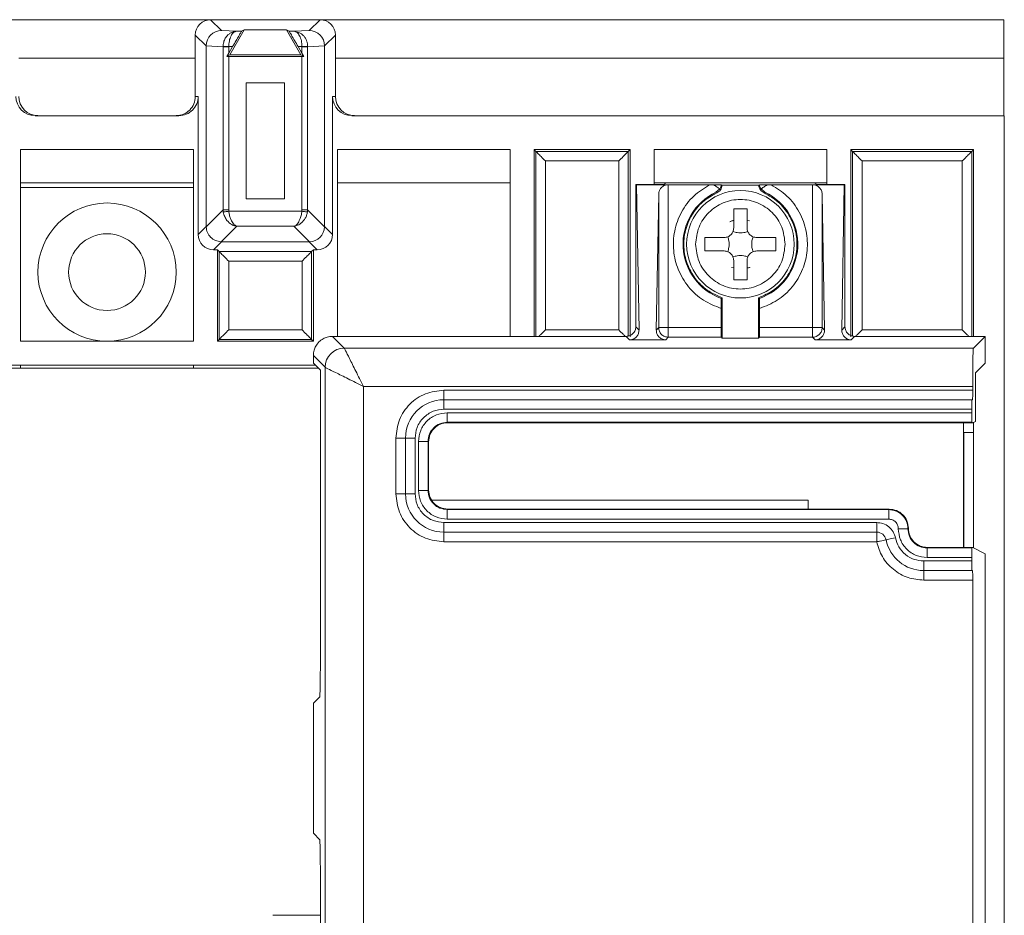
# Model space of a CAD drawing. Header units: millimetres. Extents: x -85 to 520, y 111 to 242.
# Tile 36 of 36: x 469 to 520, y 181 to 228. Entities that reach past the tile are written whole.
import ezdxf

# ---------------------------------------------------------------- set-up
doc = ezdxf.new("R2010")
doc.units = ezdxf.units.MM

msp = doc.modelspace()

# ---------------------------------------------------------------- linework, layer by layer
at = {"color": 7, "linetype": 'Continuous', "lineweight": 15}
for p, q in [((468.215, 227.616), (479.015, 227.616)), ((479.58, 227.051), (479.015, 227.616)), ((484.715, 227.616), (479.015, 227.616)), ((484.151, 227.051), (484.715, 227.616)), ((484.715, 227.616), (520.346, 227.616)), ((520.346, 225.615), (520.346, 227.616)), ((478.78, 226.251), (478.215, 226.816)), ((478.215, 226.816), (478.215, 225.615)), ((479.58, 227.051), (480.373, 227.013)), ((480.012, 225.79), (480.762, 227.09)), ((480.373, 227.013), (480.628, 227.013)), ((480.628, 227.013), (480.762, 227.09)), ((480.762, 227.09), (482.968, 227.09)), ((483.719, 225.79), (482.968, 227.09)), ((482.968, 227.09), (483.102, 227.013)), ((483.102, 227.013), (483.357, 227.013)), ((483.357, 227.013), (484.151, 227.051)), ((483.517, 226.954), (483.357, 227.013)), ((483.357, 227.013), (483.617, 226.955)), ((485.515, 226.816), (484.95, 226.251)), ((485.515, 225.615), (485.515, 226.816)), ((479.663, 226.209), (478.78, 226.251)), ((478.78, 216.846), (478.78, 226.251)), ((484.95, 226.251), (484.068, 226.209)), ((484.95, 226.251), (484.95, 216.846)), ((479.663, 226.215), (479.663, 226.209)), ((479.663, 217.714), (479.663, 226.209)), ((479.958, 226.209), (479.663, 226.209)), ((479.865, 225.706), (479.958, 225.866)), ((480.012, 225.79), (479.865, 225.706)), ((479.958, 226.213), (480.158, 226.213)), ((479.958, 225.866), (480.158, 226.213)), ((479.958, 226.209), (479.958, 226.213)), ((479.958, 225.866), (479.958, 226.209)), ((483.719, 225.79), (480.012, 225.79)), ((483.572, 226.213), (483.773, 226.213)), ((483.572, 226.213), (483.773, 225.866)), ((483.865, 225.706), (483.719, 225.79)), ((483.773, 226.213), (483.773, 226.209)), ((483.773, 226.209), (483.773, 225.866)), ((484.068, 226.209), (483.773, 226.209)), ((483.773, 225.866), (483.865, 225.706)), ((484.068, 226.209), (484.068, 226.215)), ((484.068, 226.209), (484.068, 217.714)), ((469.015, 225.615), (478.215, 225.615)), ((478.215, 223.616), (478.215, 225.615)), ((479.958, 225.706), (479.865, 225.706)), ((479.958, 217.714), (479.958, 225.706)), ((479.958, 225.706), (483.773, 225.706)), ((483.773, 225.706), (483.773, 217.714)), ((483.865, 225.706), (483.773, 225.706)), ((485.515, 225.615), (485.515, 223.616)), ((485.515, 225.615), (520.346, 225.615)), ((520.346, 222.615), (520.346, 225.615)), ((480.862, 224.324), (482.868, 224.324)), ((480.862, 218.281), (480.862, 224.324)), ((482.868, 224.324), (482.868, 218.281)), ((478.215, 223.616), (478.364, 223.616)), ((478.364, 223.616), (478.364, 216.429)), ((485.367, 216.429), (485.367, 223.616)), ((485.367, 223.616), (485.515, 223.616)), ((469.867, 222.615), (477.364, 222.615)), ((520.365, 222.615), (486.367, 222.615)), ((520.365, 222.615), (520.365, 119.616)), ((478.115, 220.846), (469.115, 220.846)), ((469.115, 220.846), (469.115, 210.866)), ((478.115, 210.866), (478.115, 220.846)), ((485.615, 220.846), (485.615, 211.117)), ((494.615, 220.846), (485.615, 220.846)), ((494.615, 211.117), (494.615, 220.846)), ((495.865, 220.846), (495.865, 211.117)), ((495.865, 220.846), (495.954, 220.756)), ((500.865, 220.846), (495.865, 220.846)), ((500.776, 220.756), (495.954, 220.756)), ((500.865, 220.846), (500.776, 220.756)), ((500.865, 211.091), (500.865, 220.846)), ((502.115, 220.846), (502.115, 219.035)), ((511.115, 220.846), (502.115, 220.846)), ((511.115, 219.035), (511.115, 220.846)), ((512.365, 220.846), (512.365, 211.091)), ((512.365, 220.846), (512.454, 220.756)), ((518.765, 220.846), (512.365, 220.846)), ((518.676, 220.756), (512.454, 220.756)), ((518.765, 220.846), (518.676, 220.756)), ((518.765, 211.117), (518.765, 220.846)), ((496.454, 220.256), (496.454, 211.455)), ((500.276, 220.256), (496.454, 220.256)), ((500.276, 211.455), (500.276, 220.256)), ((518.176, 220.256), (512.954, 220.256)), ((512.954, 220.256), (512.954, 211.455)), ((518.176, 211.455), (518.176, 220.256)), ((469.115, 219.113), (478.115, 219.113)), ((494.615, 219.113), (485.615, 219.113)), ((511.115, 219.113), (502.115, 219.113)), ((502.773, 219.113), (502.615, 219.035)), ((510.615, 219.035), (510.457, 219.113)), ((469.115, 218.866), (478.115, 218.866)), ((501.165, 219.035), (501.165, 211.617)), ((501.2, 219.017), (501.165, 219.035)), ((502.615, 219.035), (501.165, 219.035)), ((501.334, 211.448), (501.2, 219.017)), ((501.2, 219.017), (502.857, 219.017)), ((502.857, 219.017), (505.009, 219.017)), ((502.857, 219.017), (502.857, 211.574)), ((505.009, 219.017), (505.213, 219.017)), ((505.341, 218.623), (505.538, 218.8)), ((505.38, 218.594), (505.341, 218.623)), ((505.624, 219.013), (505.668, 218.991)), ((505.668, 218.991), (507.563, 218.991)), ((507.563, 218.991), (507.607, 219.013)), ((507.89, 218.623), (507.693, 218.8)), ((507.89, 218.623), (507.85, 218.594)), ((508.018, 219.017), (508.221, 219.017)), ((508.221, 219.017), (510.374, 219.017)), ((510.374, 219.017), (512.03, 219.017)), ((510.374, 211.574), (510.374, 219.017)), ((512.065, 219.035), (510.615, 219.035)), ((512.03, 219.017), (511.897, 211.448)), ((512.03, 219.017), (512.065, 219.035)), ((512.065, 211.617), (512.065, 219.035)), ((482.868, 218.281), (480.862, 218.281)), ((502.357, 218.532), (502.231, 211.448)), ((502.357, 211.574), (502.357, 218.532)), ((510.999, 211.448), (510.874, 218.532)), ((510.874, 218.532), (510.874, 211.574)), ((478.781, 216.832), (479.663, 217.714)), ((479.663, 217.714), (479.958, 217.714)), ((479.673, 217.594), (479.663, 217.714)), ((479.963, 217.639), (479.958, 217.714)), ((483.767, 217.639), (479.963, 217.639)), ((483.773, 217.714), (483.767, 217.639)), ((483.773, 217.714), (484.068, 217.714)), ((484.068, 217.714), (484.057, 217.594)), ((484.068, 217.714), (484.95, 216.832)), ((506.265, 217.767), (506.965, 217.767)), ((506.265, 216.767), (506.265, 217.767)), ((506.965, 217.767), (506.965, 216.767)), ((506.074, 217.099), (506.26, 217.168)), ((506.965, 217.15), (507.081, 217.128)), ((478.364, 216.429), (478.78, 216.846)), ((478.781, 216.832), (478.78, 216.846)), ((480.373, 216.852), (479.567, 216.046)), ((483.357, 216.852), (480.373, 216.852)), ((483.357, 216.852), (484.163, 216.046)), ((484.95, 216.846), (485.367, 216.429)), ((479.58, 216.046), (479.164, 215.629)), ((479.58, 216.046), (479.567, 216.046)), ((484.15, 216.046), (479.58, 216.046)), ((484.15, 216.046), (484.163, 216.046)), ((484.15, 216.046), (484.567, 215.629)), ((504.76, 215.917), (504.765, 216.267)), ((504.765, 216.267), (505.765, 216.267)), ((507.465, 216.267), (508.465, 216.267)), ((508.465, 216.267), (508.47, 215.917)), ((479.164, 215.629), (479.365, 215.629)), ((479.365, 215.629), (479.454, 215.538)), ((479.365, 215.629), (479.365, 210.866)), ((479.454, 215.538), (484.276, 215.538)), ((479.454, 215.538), (479.454, 210.955)), ((484.276, 215.538), (484.365, 215.629)), ((484.276, 210.955), (484.276, 215.538)), ((484.365, 215.629), (484.567, 215.629)), ((484.365, 210.866), (484.365, 215.629)), ((504.765, 215.567), (504.76, 215.917)), ((505.765, 215.567), (504.765, 215.567)), ((508.465, 215.567), (507.465, 215.567)), ((508.47, 215.917), (508.465, 215.567)), ((479.954, 215.038), (479.954, 211.455)), ((483.776, 215.038), (479.954, 215.038)), ((483.776, 211.455), (483.776, 215.038)), ((506.265, 214.067), (506.265, 215.067)), ((506.965, 215.067), (506.965, 214.067)), ((506.265, 214.684), (506.15, 214.706)), ((506.965, 214.067), (506.265, 214.067)), ((505.668, 213.126), (505.624, 213.095)), ((505.668, 211.03), (505.668, 213.126)), ((507.563, 211.03), (507.563, 213.126)), ((507.607, 213.095), (507.563, 213.126)), ((505.615, 212.572), (505.615, 211.574)), ((507.615, 211.574), (507.615, 212.572)), ((479.954, 211.455), (483.776, 211.455)), ((496.454, 211.455), (500.276, 211.455)), ((501.165, 211.617), (501.334, 211.448)), ((502.231, 211.448), (502.357, 211.574)), ((502.857, 211.574), (505.615, 211.574)), ((507.615, 211.574), (510.374, 211.574)), ((510.874, 211.574), (510.999, 211.448)), ((511.897, 211.448), (512.065, 211.617)), ((512.954, 211.455), (518.176, 211.455)), ((469.115, 210.866), (478.115, 210.866)), ((479.365, 210.866), (479.454, 210.955)), ((479.365, 210.866), (484.365, 210.866)), ((479.454, 210.955), (484.276, 210.955)), ((484.365, 210.866), (484.276, 210.955)), ((485.977, 210.506), (485.365, 211.117)), ((485.365, 211.117), (500.665, 211.117)), ((500.843, 210.939), (500.665, 211.117)), ((502.722, 210.939), (500.843, 210.939)), ((502.857, 211.074), (502.722, 210.939)), ((502.857, 211.074), (502.857, 211.223)), ((505.624, 211.074), (502.857, 211.074)), ((505.668, 211.03), (505.624, 211.074)), ((507.563, 211.03), (505.668, 211.03)), ((507.607, 211.074), (507.563, 211.03)), ((510.374, 211.074), (507.607, 211.074)), ((510.508, 210.939), (510.374, 211.074)), ((512.387, 210.939), (510.508, 210.939)), ((512.565, 211.117), (512.387, 210.939)), ((512.565, 211.117), (519.365, 211.117)), ((518.754, 210.506), (519.365, 211.117)), ((519.365, 209.728), (519.365, 211.117)), ((485.977, 210.506), (518.754, 210.506)), ((484.977, 209.506), (484.365, 210.117)), ((484.365, 209.728), (484.365, 210.117)), ((484.628, 209.466), (-82.554, 209.466)), ((484.478, 209.616), (465.365, 209.616)), ((469.115, 209.466), (469.115, 209.616)), ((478.115, 209.616), (478.115, 209.466)), ((484.732, 209.361), (484.365, 209.728)), ((484.732, 209.361), (484.732, 194.338)), ((484.977, 132.728), (484.977, 209.506)), ((519.365, 209.728), (518.859, 209.222)), ((518.859, 209.222), (518.859, 206.687)), ((486.976, 208.506), (486.976, 133.728)), ((518.719, 208.506), (486.976, 208.506)), ((491.165, 207.817), (491.165, 208.317)), ((491.165, 208.317), (518.719, 208.317)), ((518.719, 208.317), (518.719, 208.506)), ((491.165, 207.817), (518.676, 207.817)), ((491.165, 207.817), (491.165, 207.317)), ((518.676, 207.817), (518.711, 207.817)), ((491.165, 207.317), (518.667, 207.317)), ((518.667, 207.139), (518.667, 207.317)), ((491.343, 207.139), (491.343, 206.639)), ((518.667, 207.139), (491.343, 207.139)), ((491.343, 206.639), (518.676, 206.639)), ((491.365, 206.617), (491.343, 206.639)), ((518.719, 206.617), (491.365, 206.617)), ((518.246, 200.117), (518.246, 206.617)), ((518.719, 206.617), (518.676, 206.639)), ((518.859, 206.687), (518.719, 206.617)), ((518.765, 200.094), (518.765, 206.64)), ((488.665, 202.917), (488.665, 205.817)), ((489.165, 205.817), (488.665, 205.817)), ((489.165, 205.817), (489.165, 202.917)), ((489.165, 205.817), (489.665, 205.817)), ((489.665, 205.817), (489.665, 202.917)), ((518.246, 206.116), (518.765, 206.116)), ((489.843, 203.095), (489.843, 205.639)), ((490.343, 203.095), (490.343, 205.639)), ((490.365, 205.617), (490.343, 205.639)), ((490.365, 203.117), (490.365, 205.617)), ((489.165, 202.917), (488.665, 202.917)), ((489.665, 202.917), (489.165, 202.917)), ((489.843, 203.095), (490.343, 203.095)), ((490.343, 203.095), (490.365, 203.117)), ((510.146, 202.586), (490.541, 202.586)), ((510.146, 202.117), (510.146, 202.586)), ((491.343, 202.095), (491.365, 202.117)), ((491.343, 201.595), (491.343, 202.095)), ((514.343, 202.095), (491.343, 202.095)), ((514.365, 202.117), (491.365, 202.117)), ((514.365, 202.117), (514.343, 202.095)), ((514.343, 201.595), (514.343, 202.095)), ((491.165, 201.417), (513.716, 201.417)), ((491.165, 201.417), (491.165, 200.917)), ((514.343, 201.595), (491.343, 201.595)), ((513.716, 201.417), (513.716, 200.917)), ((515.343, 201.095), (515.365, 201.117)), ((491.165, 200.917), (513.716, 200.917)), ((491.165, 200.917), (491.165, 200.417)), ((513.716, 200.417), (491.165, 200.417)), ((516.343, 200.095), (516.365, 200.117)), ((516.343, 200.095), (516.343, 199.595)), ((518.676, 200.095), (516.343, 200.095)), ((518.719, 200.117), (516.365, 200.117)), ((518.676, 200.095), (518.719, 200.117)), ((519.365, 199.794), (518.719, 200.117)), ((518.667, 199.595), (516.343, 199.595)), ((518.667, 199.417), (518.667, 199.595)), ((519.365, 176.64), (519.365, 199.794)), ((516.165, 199.417), (518.667, 199.417)), ((516.165, 199.417), (516.165, 198.917)), ((516.165, 198.917), (518.676, 198.917)), ((516.165, 198.417), (516.165, 198.917)), ((518.711, 198.917), (518.676, 198.917)), ((518.719, 198.417), (516.165, 198.417)), ((518.719, 178.017), (518.719, 198.417)), ((484.697, 192.338), (484.365, 192.006)), ((484.365, 192.006), (484.365, 185.228)), ((484.365, 185.228), (484.697, 184.896)), ((484.732, 182.896), (484.732, 132.873)), ((484.732, 180.956), (482.246, 180.956))]:
    msp.add_line(p, q, dxfattribs=at)
at = {"color": 8, "linetype": 'Continuous', "lineweight": 15}
for p, q in [((495.954, 220.756), (495.954, 211.117)), ((500.776, 211.139), (500.776, 220.756)), ((512.454, 220.756), (512.454, 211.139)), ((518.676, 211.117), (518.676, 220.756)), ((518.265, 206.116), (518.265, 200.117))]:
    msp.add_line(p, q, dxfattribs=at)
at = {"color": 7, "linetype": 'Continuous', "lineweight": 15, "flags": 128}
for points in [[(479.663, 226.215), (479.676, 226.215), (479.699, 226.215), (479.729, 226.215), (479.766, 226.214), (479.808, 226.214), (479.856, 226.214), (479.906, 226.213), (479.958, 226.213)], [(483.773, 226.213), (483.825, 226.213), (483.875, 226.214), (483.922, 226.214), (483.965, 226.214), (484.002, 226.215), (484.032, 226.215), (484.054, 226.215), (484.068, 226.215)], [(479.673, 217.594), (479.688, 217.597), (479.71, 217.6), (479.74, 217.605), (479.776, 217.61), (479.818, 217.616), (479.864, 217.623), (479.913, 217.631), (479.963, 217.639)], [(484.057, 217.594), (484.043, 217.597), (484.02, 217.6), (483.99, 217.605), (483.954, 217.61), (483.912, 217.616), (483.866, 217.623), (483.818, 217.631), (483.767, 217.639)], [(514.696, 200.617), (514.6, 200.598), (514.508, 200.579), (514.423, 200.562), (514.349, 200.546), (514.288, 200.534), (514.243, 200.525), (514.215, 200.519), (514.206, 200.517)]]:
    msp.add_lwpolyline(points, dxfattribs=at)
at = {"color": 7, "linetype": 'Continuous', "lineweight": 15}
for centre, radius in [((506.615, 215.917), 2.8), ((473.615, 214.466), 3.6), ((473.615, 214.466), 2)]:
    msp.add_circle(centre, radius, dxfattribs=at)
for centre, radius, start, end in [((506.615, 215.917), 2.991, 115.2149, 250.6449), ((506.615, 215.917), 2.991, 289.3551, 64.7851), ((510.374, 211.574), 0.5, 270.0219, 314.9981), ((485.977, 209.505), 1, 90.0174, 179.9813), ((491.165, 205.817), 2, 90, 180), ((491.165, 202.917), 2, 180, 270), ((513.716, 200.417), 0.5, 11.537, 90), ((516.165, 200.917), 2, 191.537, 270)]:
    msp.add_arc(centre, radius, start, end, dxfattribs=at)
for centre, major_axis, ratio, start_param, end_param in [((479.015, 226.815), (-0.566, 0.566), 0.999921, 5.497827, 7.068544), ((484.715, 226.815), (0.566, 0.566), 0.999921, 5.497827, 7.068544), ((479.58, 226.251), (0.324, 0.732), 0.998842, 0.4171, 1.987045), ((484.151, 226.251), (-0.324, 0.732), 0.998842, 4.29614, 5.866085), ((469.867, 223.616), (-1, 0), 0.99996, 0, 1.570796), ((470.015, 223.616), (-1, 0), 0.99996, 0, 1.570796), ((477.215, 223.616), (-1, 0), 0.99996, 1.570796, 3.141593), ((477.364, 223.616), (-1, 0), 0.99996, 1.570796, 3.141593), ((486.367, 223.616), (-1, 0), 0.99996, 0, 1.570796), ((486.515, 223.616), (-1, 0), 0.99996, 0, 1.570796), ((484.151, 216.845), (0.566, 0.566), 0.998377, 3.94363, 5.481148), ((484.11, 216.886), (0.78, -0.335), 0.932781, 0.364185, 0.380785), ((479.164, 216.429), (-0.566, -0.566), 0.999921, 5.497827, 7.068544), ((484.567, 216.429), (0.566, -0.566), 0.999921, 5.497827, 7.068544)]:
    msp.add_ellipse(centre, major_axis=major_axis, ratio=ratio, start_param=start_param, end_param=end_param, dxfattribs=at)
at = {"color": 8, "linetype": 'Continuous', "lineweight": 15}
for points, knots in [([(479.663, 226.215), (479.669, 226.291), (479.682, 226.445), (479.771, 226.658), (479.866, 226.765), (479.914, 226.82)], [0, 0, 0, 0, 0.322886, 0.653666, 1, 1, 1, 1]), ([(483.773, 226.213), (483.771, 226.265), (483.767, 226.37), (483.743, 226.518), (483.702, 226.658), (483.631, 226.827), (483.562, 226.904), (483.517, 226.954)], [0, 0, 0, 0, 0.156967, 0.321065, 0.46951, 0.653219, 1, 1, 1, 1]), ([(483.617, 226.955), (483.701, 226.905), (483.83, 226.828), (483.95, 226.66), (484.016, 226.52), (484.059, 226.372), (484.065, 226.267), (484.068, 226.215)], [0, 0, 0, 0, 0.34685, 0.530483, 0.678919, 0.843013, 1, 1, 1, 1])]:
    msp.add_open_spline(points, degree=3, knots=knots, dxfattribs=at)
at = {"color": 7, "linetype": 'Continuous', "lineweight": 15}
for points, knots in [([(479.914, 226.82), (479.953, 226.853), (480.064, 226.946), (480.229, 227.005), (480.341, 227.011), (480.373, 227.013)], [0, 0, 0, 0, 0.2840945, 0.7956377, 1, 1, 1, 1]), ([(480.373, 227.013), (480.316, 227.001), (480.202, 226.977), (480.096, 226.816), (480.025, 226.649), (479.986, 226.508), (479.963, 226.363), (479.959, 226.261), (479.958, 226.213)], [0, 0, 0, 0, 0.2652399, 0.5229816, 0.6583884, 0.7698511, 0.89074, 1, 1, 1, 1]), ([(480.158, 226.213), (480.22, 226.32), (480.335, 226.519), (480.464, 226.739), (480.544, 226.875), (480.59, 226.954), (480.62, 227.003), (480.625, 227.009), (480.628, 227.013)], [0, 0, 0, 0, 0.27441, 0.508466, 0.641422, 0.766933, 0.886036, 1, 1, 1, 1]), ([(483.102, 227.013), (483.105, 227.009), (483.11, 227.003), (483.14, 226.954), (483.187, 226.875), (483.266, 226.739), (483.396, 226.519), (483.511, 226.32), (483.572, 226.213)], [0, 0, 0, 0, 0.113952, 0.2330621, 0.3585708, 0.4915336, 0.7255905, 1, 1, 1, 1]), ([(495.954, 220.756), (495.956, 220.755), (495.959, 220.752), (495.99, 220.721), (496.073, 220.638), (496.238, 220.472), (496.377, 220.333), (496.454, 220.256)], [0, 0, 0, 0, 0.0867671, 0.1778195, 0.3796728, 0.6571033, 1, 1, 1, 1]), ([(500.776, 220.756), (500.775, 220.755), (500.771, 220.752), (500.741, 220.72), (500.657, 220.638), (500.492, 220.472), (500.353, 220.333), (500.276, 220.256)], [0, 0, 0, 0, 0.086763, 0.177819, 0.379645, 0.657109, 1, 1, 1, 1]), ([(512.454, 220.756), (512.456, 220.755), (512.459, 220.752), (512.49, 220.721), (512.573, 220.638), (512.738, 220.472), (512.877, 220.333), (512.954, 220.256)], [0, 0, 0, 0, 0.086764, 0.177829, 0.379649, 0.65707, 1, 1, 1, 1]), ([(518.676, 220.756), (518.675, 220.755), (518.671, 220.751), (518.641, 220.72), (518.557, 220.638), (518.392, 220.472), (518.253, 220.333), (518.176, 220.256)], [0, 0, 0, 0, 0.0868052, 0.177868, 0.3796135, 0.657101, 1, 1, 1, 1]), ([(502.857, 219.017), (502.823, 219.015), (502.755, 219.011), (502.656, 218.979), (502.564, 218.928), (502.466, 218.842), (502.379, 218.708), (502.364, 218.594), (502.357, 218.532)], [0, 0, 0, 0, 0.1057289, 0.2187791, 0.3423931, 0.4792099, 0.7194048, 1, 1, 1, 1]), ([(505.615, 212.572), (505.3, 212.696), (504.655, 212.95), (503.875, 213.672), (503.335, 214.576), (503.09, 215.586), (503.143, 216.624), (503.505, 217.612), (504.137, 218.467), (504.723, 218.837), (505.009, 219.017)], [0, 0, 0, 0, 0.122211, 0.25, 0.377789, 0.499999, 0.622208, 0.749999, 0.877788, 1, 1, 1, 1]), ([(505.38, 218.594), (505.125, 218.448), (504.615, 218.157), (504.055, 217.46), (503.713, 216.644), (503.628, 215.76), (503.805, 214.89), (504.231, 214.114), (504.861, 213.48), (505.399, 213.244), (505.668, 213.126)], [0, 0, 0, 0, 0.125, 0.249997, 0.374997, 0.499997, 0.624996, 0.749995, 0.874996, 1, 1, 1, 1]), ([(505.213, 219.017), (505.268, 219.017), (505.379, 219.016), (505.512, 219.015), (505.604, 219.014), (505.617, 219.013), (505.624, 219.013)], [0, 0, 0, 0, 0.250021, 0.500002, 0.749997, 1, 1, 1, 1]), ([(505.538, 218.8), (505.495, 218.829), (505.405, 218.892), (505.279, 218.974), (505.213, 219.017)], [0, 0, 0, 0, 0.469733, 1, 1, 1, 1]), ([(505.668, 218.991), (505.66, 218.949), (505.644, 218.865), (505.58, 218.752), (505.493, 218.655), (505.418, 218.614), (505.38, 218.594)], [0, 0, 0, 0, 0.24924, 0.49996, 0.749192, 1, 1, 1, 1]), ([(505.538, 218.8), (505.568, 218.853), (505.606, 218.922), (505.62, 218.993), (505.623, 219.01), (505.624, 219.012), (505.624, 219.013)], [0, 0, 0, 0, 0.67586, 0.867312, 0.93981, 1, 1, 1, 1]), ([(507.85, 218.594), (507.813, 218.614), (507.738, 218.656), (507.651, 218.752), (507.586, 218.864), (507.571, 218.949), (507.563, 218.991)], [0, 0, 0, 0, 0.24919, 0.499951, 0.749231, 1, 1, 1, 1]), ([(507.563, 213.126), (507.832, 213.244), (508.369, 213.48), (508.999, 214.114), (509.425, 214.89), (509.602, 215.76), (509.518, 216.644), (509.175, 217.46), (508.615, 218.157), (508.105, 218.448), (507.85, 218.594)], [0, 0, 0, 0, 0.124998, 0.249998, 0.374999, 0.499999, 0.624999, 0.749997, 0.874999, 1, 1, 1, 1]), ([(507.607, 219.013), (507.613, 219.013), (507.627, 219.014), (507.719, 219.015), (507.851, 219.016), (507.962, 219.017), (508.018, 219.017)], [0, 0, 0, 0, 0.249995, 0.499997, 0.750053, 1, 1, 1, 1]), ([(507.693, 218.8), (507.663, 218.853), (507.625, 218.922), (507.611, 218.993), (507.607, 219.01), (507.607, 219.012), (507.607, 219.013)], [0, 0, 0, 0, 0.675585, 0.868298, 0.940159, 1, 1, 1, 1]), ([(508.221, 219.017), (508.508, 218.837), (509.094, 218.467), (509.726, 217.612), (510.088, 216.624), (510.14, 215.586), (509.895, 214.576), (509.355, 213.672), (508.575, 212.95), (507.93, 212.696), (507.615, 212.572)], [0, 0, 0, 0, 0.122207, 0.249997, 0.377788, 0.499998, 0.622208, 0.749999, 0.877788, 1, 1, 1, 1]), ([(507.693, 218.8), (507.735, 218.829), (507.826, 218.892), (507.951, 218.974), (508.018, 219.017)], [0, 0, 0, 0, 0.469838, 1, 1, 1, 1]), ([(510.874, 218.532), (510.866, 218.594), (510.852, 218.708), (510.765, 218.842), (510.667, 218.928), (510.574, 218.979), (510.475, 219.011), (510.407, 219.015), (510.374, 219.017)], [0, 0, 0, 0, 0.280595, 0.52079, 0.657608, 0.781222, 0.894271, 1, 1, 1, 1]), ([(504.282, 215.917), (504.317, 216.222), (504.387, 216.833), (504.927, 217.61), (505.698, 218.129), (506.615, 218.311), (507.532, 218.129), (508.304, 217.61), (508.843, 216.833), (508.913, 216.222), (508.949, 215.917)], [0, 0, 0, 0, 0.125, 0.250001, 0.374999, 0.5, 0.625001, 0.749999, 0.875, 1, 1, 1, 1]), ([(480.373, 216.852), (480.349, 216.857), (480.264, 216.873), (480.081, 216.947), (479.881, 217.117), (479.733, 217.353), (479.693, 217.512), (479.673, 217.594)], [0, 0, 0, 0, 0.080089, 0.283768, 0.588469, 0.788646, 1, 1, 1, 1]), ([(479.963, 217.639), (479.972, 217.573), (479.989, 217.44), (480.047, 217.25), (480.123, 217.093), (480.223, 216.932), (480.314, 216.884), (480.373, 216.852)], [0, 0, 0, 0, 0.166043, 0.33892, 0.527065, 0.690003, 1, 1, 1, 1]), ([(483.767, 217.639), (483.757, 217.565), (483.737, 217.413), (483.656, 217.177), (483.548, 216.984), (483.446, 216.89), (483.382, 216.86), (483.362, 216.854), (483.357, 216.852)], [0, 0, 0, 0, 0.18774, 0.385198, 0.673525, 0.899248, 0.974881, 1, 1, 1, 1]), ([(484.057, 217.594), (484.045, 217.539), (484.021, 217.428), (483.946, 217.269), (483.844, 217.123), (483.691, 216.98), (483.52, 216.887), (483.4, 216.861), (483.357, 216.852)], [0, 0, 0, 0, 0.141267, 0.286022, 0.446427, 0.606919, 0.858216, 1, 1, 1, 1]), ([(506.068, 217.09), (506.091, 217.103), (506.151, 217.139), (506.221, 217.146), (506.265, 217.15)], [0, 0, 0, 0, 0.37049, 1, 1, 1, 1]), ([(479.567, 216.046), (479.462, 216.06), (479.258, 216.087), (479.003, 216.268), (478.822, 216.523), (478.795, 216.727), (478.781, 216.832)], [0, 0, 0, 0, 0.257025, 0.500001, 0.742949, 1, 1, 1, 1]), ([(505.765, 216.267), (505.799, 216.269), (505.866, 216.273), (505.991, 216.314), (506.128, 216.405), (506.219, 216.541), (506.259, 216.666), (506.263, 216.733), (506.265, 216.767)], [0, 0, 0, 0, 0.13062, 0.257632, 0.49997, 0.742349, 0.869348, 1, 1, 1, 1]), ([(507.003, 216.576), (506.932, 216.555), (506.81, 216.519), (506.615, 216.499), (506.42, 216.519), (506.298, 216.555), (506.227, 216.576)], [0, 0, 0, 0, 0.289746, 0.5, 0.710254, 1, 1, 1, 1]), ([(506.965, 216.767), (506.967, 216.733), (506.971, 216.666), (507.012, 216.541), (507.103, 216.405), (507.239, 216.314), (507.364, 216.273), (507.431, 216.269), (507.465, 216.267)], [0, 0, 0, 0, 0.130664, 0.257683, 0.499987, 0.742381, 0.869312, 1, 1, 1, 1]), ([(505.956, 216.305), (505.978, 216.235), (506.015, 216.113), (506.024, 215.976), (506.028, 215.917)], [0, 0, 0, 0, 0.572192, 1, 1, 1, 1]), ([(507.203, 215.917), (507.206, 215.976), (507.215, 216.113), (507.253, 216.235), (507.274, 216.305)], [0, 0, 0, 0, 0.427639, 1, 1, 1, 1]), ([(479.954, 215.038), (479.877, 215.115), (479.738, 215.254), (479.573, 215.42), (479.49, 215.502), (479.459, 215.533), (479.456, 215.537), (479.454, 215.538)], [0, 0, 0, 0, 0.3428558, 0.6203384, 0.82218, 0.9132503, 1, 1, 1, 1]), ([(484.276, 215.538), (484.275, 215.537), (484.271, 215.533), (484.24, 215.502), (484.157, 215.42), (483.992, 215.254), (483.853, 215.115), (483.776, 215.038)], [0, 0, 0, 0, 0.086791, 0.177879, 0.379691, 0.657156, 1, 1, 1, 1]), ([(508.949, 215.917), (508.913, 215.612), (508.843, 215.001), (508.304, 214.224), (507.532, 213.705), (506.615, 213.523), (505.698, 213.705), (504.927, 214.224), (504.387, 215.001), (504.317, 215.612), (504.282, 215.917)], [0, 0, 0, 0, 0.1249998, 0.2500001, 0.3749989, 0.5, 0.6250011, 0.7499999, 0.8750002, 1, 1, 1, 1]), ([(506.265, 215.067), (506.263, 215.101), (506.259, 215.168), (506.219, 215.293), (506.128, 215.43), (505.991, 215.521), (505.866, 215.561), (505.799, 215.565), (505.765, 215.567)], [0, 0, 0, 0, 0.13067, 0.257673, 0.50003, 0.74237, 0.869381, 1, 1, 1, 1]), ([(506.028, 215.917), (506.024, 215.858), (506.015, 215.721), (505.978, 215.599), (505.956, 215.529)], [0, 0, 0, 0, 0.427644, 1, 1, 1, 1]), ([(507.465, 215.567), (507.431, 215.565), (507.364, 215.561), (507.239, 215.521), (507.103, 215.43), (507.012, 215.293), (506.971, 215.168), (506.967, 215.101), (506.965, 215.067)], [0, 0, 0, 0, 0.130686, 0.257689, 0.500007, 0.742368, 0.869358, 1, 1, 1, 1]), ([(507.274, 215.529), (507.253, 215.599), (507.215, 215.721), (507.207, 215.858), (507.203, 215.917)], [0, 0, 0, 0, 0.572193, 1, 1, 1, 1]), ([(506.227, 215.258), (506.298, 215.279), (506.42, 215.315), (506.615, 215.336), (506.81, 215.315), (506.932, 215.279), (507.003, 215.258)], [0, 0, 0, 0, 0.289746, 0.5, 0.710254, 1, 1, 1, 1]), ([(507.108, 214.716), (507.103, 214.713), (507.06, 214.69), (507.01, 214.687), (506.965, 214.684)], [0, 0, 0, 0, 0.111264, 1, 1, 1, 1]), ([(505.624, 213.095), (505.623, 213.087), (505.62, 213.07), (505.618, 212.951), (505.616, 212.779), (505.615, 212.641), (505.615, 212.572)], [0, 0, 0, 0, 0.2374306, 0.4826326, 0.7384003, 1, 1, 1, 1]), ([(507.615, 212.572), (507.615, 212.641), (507.615, 212.778), (507.613, 212.952), (507.61, 213.047), (507.608, 213.088), (507.607, 213.093), (507.607, 213.095)], [0, 0, 0, 0, 0.261279, 0.5167324, 0.7616349, 0.8803608, 1, 1, 1, 1]), ([(479.454, 210.955), (479.456, 210.956), (479.459, 210.96), (479.49, 210.991), (479.573, 211.073), (479.738, 211.239), (479.877, 211.378), (479.954, 211.455)], [0, 0, 0, 0, 0.086806, 0.177887, 0.379606, 0.657096, 1, 1, 1, 1]), ([(484.276, 210.955), (484.275, 210.956), (484.271, 210.959), (484.24, 210.99), (484.158, 211.073), (483.992, 211.239), (483.853, 211.378), (483.776, 211.455)], [0, 0, 0, 0, 0.086759, 0.177827, 0.379647, 0.657109, 1, 1, 1, 1]), ([(496.454, 211.455), (496.376, 211.376), (496.254, 211.254), (496.153, 211.153), (496.117, 211.117)], [0, 0, 0, 0, 0.641692, 1, 1, 1, 1]), ([(500.614, 211.117), (500.577, 211.153), (500.476, 211.254), (500.354, 211.376), (500.276, 211.455)], [0, 0, 0, 0, 0.358308, 1, 1, 1, 1]), ([(501.165, 211.617), (501.158, 211.551), (501.143, 211.42), (501.027, 211.255), (500.862, 211.14), (500.731, 211.125), (500.665, 211.117)], [0, 0, 0, 0, 0.25, 0.499988, 0.74998, 1, 1, 1, 1]), ([(501.334, 211.448), (501.328, 211.384), (501.318, 211.266), (501.225, 211.107), (501.099, 211.003), (500.964, 210.948), (500.883, 210.942), (500.843, 210.939)], [0, 0, 0, 0, 0.282721, 0.523827, 0.747704, 0.877331, 1, 1, 1, 1]), ([(502.231, 211.448), (502.237, 211.384), (502.247, 211.266), (502.33, 211.126), (502.427, 211.034), (502.52, 210.98), (502.619, 210.946), (502.689, 210.941), (502.722, 210.939)], [0, 0, 0, 0, 0.282489, 0.523397, 0.660842, 0.784016, 0.89579, 1, 1, 1, 1]), ([(502.357, 211.574), (502.364, 211.508), (502.379, 211.377), (502.495, 211.212), (502.66, 211.096), (502.791, 211.081), (502.857, 211.074)], [0, 0, 0, 0, 0.250002, 0.500039, 0.75, 1, 1, 1, 1]), ([(502.857, 211.574), (502.792, 211.574), (502.662, 211.574), (502.498, 211.574), (502.382, 211.574), (502.365, 211.574), (502.357, 211.574)], [0, 0, 0, 0, 0.2499836, 0.4999716, 0.7499914, 1, 1, 1, 1]), ([(502.857, 211.223), (502.857, 211.247), (502.857, 211.296), (502.857, 211.383), (502.857, 211.476), (502.857, 211.541), (502.857, 211.574)], [0, 0, 0, 0, 0.250002, 0.500001, 0.750002, 1, 1, 1, 1]), ([(505.615, 211.574), (505.615, 211.539), (505.615, 211.469), (505.616, 211.345), (505.618, 211.215), (505.62, 211.126), (505.622, 211.081), (505.623, 211.076), (505.624, 211.074)], [0, 0, 0, 0, 0.135212, 0.269928, 0.49996, 0.73, 0.8635, 1, 1, 1, 1]), ([(507.607, 211.074), (507.607, 211.076), (507.608, 211.082), (507.611, 211.126), (507.613, 211.215), (507.614, 211.345), (507.615, 211.468), (507.615, 211.538), (507.615, 211.574)], [0, 0, 0, 0, 0.135221, 0.2699421, 0.4999812, 0.7300143, 0.86351, 1, 1, 1, 1]), ([(510.374, 211.574), (510.374, 211.509), (510.374, 211.379), (510.374, 211.215), (510.374, 211.099), (510.374, 211.082), (510.374, 211.074)], [0, 0, 0, 0, 0.249999, 0.499999, 0.75, 1, 1, 1, 1]), ([(510.374, 211.574), (510.439, 211.574), (510.568, 211.574), (510.732, 211.574), (510.848, 211.574), (510.865, 211.574), (510.874, 211.574)], [0, 0, 0, 0, 0.249978, 0.500026, 0.749997, 1, 1, 1, 1]), ([(510.999, 211.448), (510.993, 211.384), (510.983, 211.266), (510.89, 211.107), (510.765, 211.003), (510.629, 210.948), (510.548, 210.942), (510.508, 210.939)], [0, 0, 0, 0, 0.28272, 0.52383, 0.747753, 0.877328, 1, 1, 1, 1]), ([(510.727, 211.22), (510.749, 211.245), (510.793, 211.293), (510.838, 211.381), (510.868, 211.475), (510.872, 211.541), (510.874, 211.574)], [0, 0, 0, 0, 0.2499956, 0.4999872, 0.7500098, 1, 1, 1, 1]), ([(512.387, 210.939), (512.348, 210.942), (512.267, 210.948), (512.131, 211.003), (512.006, 211.107), (511.912, 211.266), (511.902, 211.384), (511.897, 211.448)], [0, 0, 0, 0, 0.122911, 0.252317, 0.476191, 0.717292, 1, 1, 1, 1]), ([(512.565, 211.117), (512.5, 211.125), (512.369, 211.14), (512.203, 211.255), (512.088, 211.42), (512.073, 211.551), (512.065, 211.617)], [0, 0, 0, 0, 0.250026, 0.499959, 0.749995, 1, 1, 1, 1]), ([(512.954, 211.455), (512.876, 211.376), (512.754, 211.254), (512.653, 211.153), (512.617, 211.117)], [0, 0, 0, 0, 0.641711, 1, 1, 1, 1]), ([(518.514, 211.117), (518.477, 211.153), (518.376, 211.254), (518.254, 211.376), (518.176, 211.455)], [0, 0, 0, 0, 0.358355, 1, 1, 1, 1]), ([(484.365, 210.117), (484.373, 210.211), (484.387, 210.38), (484.491, 210.623), (484.649, 210.834), (484.859, 210.991), (485.102, 211.096), (485.271, 211.109), (485.365, 211.117)], [0, 0, 0, 0, 0.1794983, 0.3228019, 0.5000106, 0.6771678, 0.8204751, 1, 1, 1, 1]), ([(486.976, 208.506), (486.839, 208.781), (486.573, 209.313), (486.244, 209.971), (486.023, 210.412), (485.992, 210.475), (485.977, 210.506)], [0, 0, 0, 0, 0.279466, 0.541274, 0.779799, 1, 1, 1, 1]), ([(518.719, 208.506), (518.72, 208.758), (518.721, 209.275), (518.728, 209.907), (518.737, 210.277), (518.746, 210.466), (518.751, 210.492), (518.754, 210.506)], [0, 0, 0, 0, 0.242998, 0.499196, 0.711189, 0.846097, 1, 1, 1, 1]), ([(486.976, 208.506), (486.703, 208.643), (486.173, 208.908), (485.51, 209.239), (485.151, 209.419), (485.002, 209.493), (484.985, 209.501), (484.977, 209.506)], [0, 0, 0, 0, 0.278538, 0.539394, 0.777068, 0.889677, 1, 1, 1, 1]), ([(488.665, 205.817), (488.703, 206.145), (488.778, 206.8), (489.356, 207.626), (490.182, 208.204), (490.838, 208.28), (491.165, 208.317)], [0, 0, 0, 0, 0.250002, 0.500002, 0.749998, 1, 1, 1, 1]), ([(518.711, 207.817), (518.711, 207.82), (518.713, 207.825), (518.715, 207.868), (518.716, 207.927), (518.718, 208.02), (518.719, 208.152), (518.719, 208.265), (518.719, 208.317)], [0, 0, 0, 0, 0.155021, 0.301536, 0.439533, 0.569009, 0.801397, 1, 1, 1, 1]), ([(518.667, 207.317), (518.667, 207.369), (518.667, 207.482), (518.669, 207.614), (518.67, 207.707), (518.672, 207.767), (518.674, 207.809), (518.675, 207.814), (518.676, 207.817)], [0, 0, 0, 0, 0.198607, 0.43099, 0.560462, 0.698464, 0.84498, 1, 1, 1, 1]), ([(491.165, 207.317), (490.977, 207.297), (490.685, 207.266), (490.336, 207.079), (490.097, 206.885), (489.903, 206.647), (489.716, 206.297), (489.685, 206.006), (489.665, 205.817)], [0, 0, 0, 0, 0.2394327, 0.3695947, 0.4999995, 0.6301599, 0.7605558, 1, 1, 1, 1]), ([(489.843, 205.639), (489.866, 205.835), (489.911, 206.228), (490.258, 206.725), (490.756, 207.072), (491.148, 207.117), (491.343, 207.139)], [0, 0, 0, 0, 0.249039, 0.500464, 0.75176, 1, 1, 1, 1]), ([(518.676, 206.639), (518.675, 206.642), (518.674, 206.648), (518.672, 206.691), (518.67, 206.75), (518.669, 206.843), (518.667, 206.974), (518.667, 207.087), (518.667, 207.139)], [0, 0, 0, 0, 0.154594, 0.300793, 0.438603, 0.568014, 0.800649, 1, 1, 1, 1]), ([(490.343, 205.639), (490.358, 205.77), (490.388, 206.032), (490.62, 206.363), (490.95, 206.594), (491.212, 206.624), (491.343, 206.639)], [0, 0, 0, 0, 0.24998, 0.499986, 0.749967, 1, 1, 1, 1]), ([(490.365, 205.617), (490.38, 205.748), (490.41, 206.01), (490.642, 206.341), (490.972, 206.572), (491.234, 206.602), (491.365, 206.617)], [0, 0, 0, 0, 0.250007, 0.50001, 0.749993, 1, 1, 1, 1]), ([(489.843, 205.639), (489.909, 205.639), (490.039, 205.639), (490.204, 205.639), (490.319, 205.639), (490.335, 205.639), (490.343, 205.639)], [0, 0, 0, 0, 0.250048, 0.500008, 0.75, 1, 1, 1, 1]), ([(491.165, 200.417), (490.838, 200.455), (490.182, 200.53), (489.356, 201.108), (488.778, 201.934), (488.703, 202.589), (488.665, 202.917)], [0, 0, 0, 0, 0.250002, 0.499999, 0.7499989, 1, 1, 1, 1]), ([(489.665, 202.917), (489.685, 202.728), (489.716, 202.437), (489.903, 202.088), (490.097, 201.849), (490.336, 201.655), (490.685, 201.468), (490.977, 201.437), (491.165, 201.417)], [0, 0, 0, 0, 0.239443, 0.36961, 0.499999, 0.630167, 0.760567, 1, 1, 1, 1]), ([(491.343, 201.595), (491.148, 201.618), (490.754, 201.663), (490.257, 202.01), (489.91, 202.507), (489.866, 202.9), (489.843, 203.095)], [0, 0, 0, 0, 0.249024, 0.500451, 0.751752, 1, 1, 1, 1]), ([(491.343, 202.095), (491.212, 202.11), (490.95, 202.14), (490.62, 202.372), (490.388, 202.702), (490.358, 202.964), (490.343, 203.095)], [0, 0, 0, 0, 0.249957, 0.499957, 0.749965, 1, 1, 1, 1]), ([(491.365, 202.117), (491.234, 202.132), (490.972, 202.162), (490.642, 202.393), (490.41, 202.724), (490.38, 202.986), (490.365, 203.117)], [0, 0, 0, 0, 0.250008, 0.49999, 0.749995, 1, 1, 1, 1]), ([(515.343, 201.095), (515.328, 201.226), (515.298, 201.488), (515.067, 201.819), (514.736, 202.05), (514.474, 202.08), (514.343, 202.095)], [0, 0, 0, 0, 0.250107, 0.50014, 0.750121, 1, 1, 1, 1]), ([(514.365, 202.117), (514.496, 202.102), (514.758, 202.072), (515.089, 201.841), (515.32, 201.51), (515.35, 201.248), (515.365, 201.117)], [0, 0, 0, 0, 0.249997, 0.500006, 0.750006, 1, 1, 1, 1]), ([(513.716, 201.417), (513.827, 201.406), (514.055, 201.384), (514.36, 201.206), (514.596, 200.943), (514.663, 200.723), (514.696, 200.617)], [0, 0, 0, 0, 0.242541, 0.500006, 0.757481, 1, 1, 1, 1]), ([(514.843, 201.095), (514.836, 201.16), (514.821, 201.291), (514.706, 201.457), (514.54, 201.573), (514.409, 201.588), (514.343, 201.595)], [0, 0, 0, 0, 0.247398, 0.498749, 0.750487, 1, 1, 1, 1]), ([(516.365, 200.117), (516.234, 200.132), (515.972, 200.162), (515.642, 200.393), (515.41, 200.724), (515.38, 200.986), (515.365, 201.117)], [0, 0, 0, 0, 0.250005, 0.499988, 0.749996, 1, 1, 1, 1]), ([(513.716, 200.917), (513.716, 200.91), (513.716, 200.895), (513.716, 200.779), (513.716, 200.614), (513.716, 200.483), (513.716, 200.417)], [0, 0, 0, 0, 0.249997, 0.500001, 0.749998, 1, 1, 1, 1]), ([(514.696, 200.617), (514.745, 200.458), (514.846, 200.129), (515.199, 199.733), (515.657, 199.466), (515.999, 199.433), (516.165, 199.417)], [0, 0, 0, 0, 0.242534, 0.499987, 0.757475, 1, 1, 1, 1]), ([(516.343, 199.595), (516.148, 199.618), (515.754, 199.663), (515.257, 200.01), (514.91, 200.507), (514.866, 200.9), (514.843, 201.095)], [0, 0, 0, 0, 0.24904, 0.50046, 0.75176, 1, 1, 1, 1]), ([(514.843, 201.095), (514.906, 201.095), (515.002, 201.095), (515.118, 201.095), (515.198, 201.095), (515.263, 201.095), (515.325, 201.095), (515.336, 201.095), (515.343, 201.095)], [0, 0, 0, 0, 0.23959, 0.368408, 0.500017, 0.631555, 0.760412, 1, 1, 1, 1]), ([(516.343, 200.095), (516.212, 200.11), (515.95, 200.14), (515.62, 200.372), (515.388, 200.702), (515.358, 200.964), (515.343, 201.095)], [0, 0, 0, 0, 0.249981, 0.499972, 0.749972, 1, 1, 1, 1]), ([(513.716, 200.417), (513.78, 200.43), (513.908, 200.456), (514.07, 200.489), (514.184, 200.513), (514.198, 200.516), (514.206, 200.517)], [0, 0, 0, 0, 0.249981, 0.500016, 0.749995, 1, 1, 1, 1]), ([(516.165, 198.417), (515.888, 198.444), (515.317, 198.499), (514.554, 198.944), (513.966, 199.603), (513.797, 200.151), (513.716, 200.417)], [0, 0, 0, 0, 0.242531, 0.500011, 0.757472, 1, 1, 1, 1]), ([(518.667, 199.595), (518.667, 199.647), (518.667, 199.76), (518.669, 199.891), (518.67, 199.984), (518.672, 200.044), (518.674, 200.086), (518.675, 200.092), (518.676, 200.095)], [0, 0, 0, 0, 0.199351, 0.431986, 0.561397, 0.699207, 0.845406, 1, 1, 1, 1]), ([(518.676, 198.917), (518.675, 198.92), (518.674, 198.925), (518.672, 198.968), (518.67, 199.027), (518.669, 199.12), (518.667, 199.252), (518.667, 199.365), (518.667, 199.417)], [0, 0, 0, 0, 0.15502, 0.301538, 0.43954, 0.569013, 0.801397, 1, 1, 1, 1]), ([(518.719, 198.417), (518.719, 198.469), (518.719, 198.582), (518.718, 198.714), (518.716, 198.807), (518.715, 198.867), (518.713, 198.909), (518.711, 198.914), (518.711, 198.917)], [0, 0, 0, 0, 0.198603, 0.430987, 0.560466, 0.698463, 0.844979, 1, 1, 1, 1]), ([(484.732, 194.338), (484.732, 194.199), (484.731, 193.919), (484.728, 193.426), (484.722, 192.905), (484.713, 192.546), (484.705, 192.371), (484.7, 192.349), (484.697, 192.338)], [0, 0, 0, 0, 0.134773, 0.269935, 0.499987, 0.730048, 0.865131, 1, 1, 1, 1]), ([(484.697, 184.896), (484.7, 184.885), (484.705, 184.864), (484.713, 184.688), (484.722, 184.329), (484.728, 183.808), (484.731, 183.315), (484.732, 183.036), (484.732, 182.896)], [0, 0, 0, 0, 0.1347821, 0.2699481, 0.500009, 0.730062, 0.8651393, 1, 1, 1, 1])]:
    msp.add_open_spline(points, degree=3, knots=knots, dxfattribs=at)

doc.saveas('drawing.dxf')
